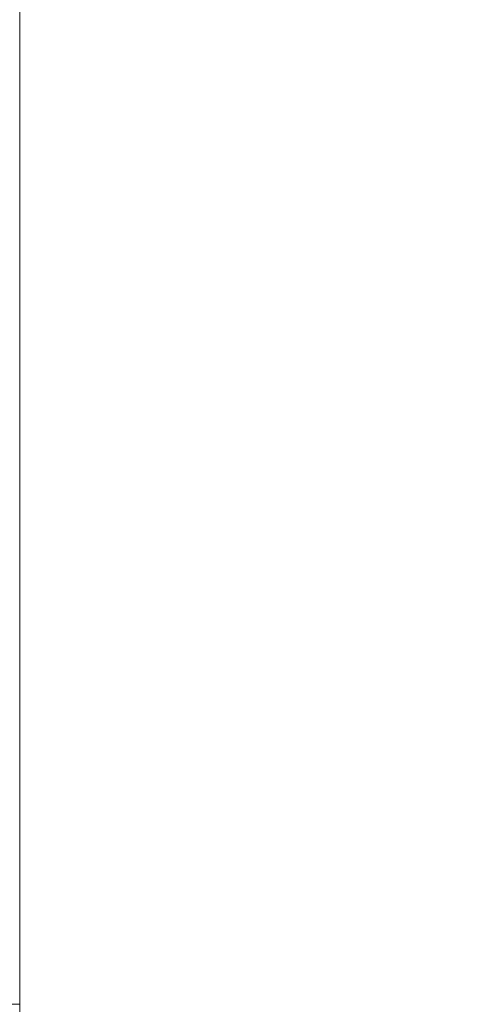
# Model space of a CAD drawing. Header units: centimetres. Extents: x -26 to 27.3, y 37.2 to 39.
# Tile 145 of 256: x -7.9597 to -7.8685, y 37.7001 to 37.9001. Entities that reach past the tile are written whole.
import ezdxf

# ---------------------------------------------------------------- set-up
doc = ezdxf.new("R2010")
doc.units = ezdxf.units.CM
doc.header["$LTSCALE"] = 2.54
doc.layers.add('Lucido design-1', color=7, linetype='Continuous')

# ---------------------------------------------------------------- blocks, each defined once
blk = doc.blocks.new('Gruppo-6-1')
at = {"color": 7, "linetype": 'Continuous', "lineweight": 9}
for points in [[(-25.85973, 38.90011, -349.28267), (-25.85973, 37.30011, -349.28267), (27.24027, 37.30011, -349.28267), (27.24027, 38.90011, -349.28267)], [(-25.85973, 38.90011, -373.24943), (-25.85973, 37.30011, -373.24943), (27.24027, 37.30011, -373.24943), (27.24027, 38.90011, -373.24943)]]:
    blk.add_3dface(points, dxfattribs=at)
for points, invisible_edges in [([(-7.95973, 37.70011, -349.68267), (-7.95973, 38.90011, -349.68267), (9.34027, 38.90011, -349.68267), (9.24027, 37.60011, -349.68267)], 12), ([(-7.95973, 38.90011, -373.64943), (9.34027, 38.90011, -373.64943), (9.24027, 37.60011, -373.64943), (-7.85973, 37.60011, -373.64943)], 10), ([(-7.95973, 37.70011, -373.64943), (-7.95973, 38.90011, -373.64943), (-7.85973, 37.60011, -373.64943)], 10), ([(-7.96356, 37.6957, -349.68274), (-7.96366, 37.70011, -349.68274), (-7.95973, 37.70011, -349.68267), (-7.95964, 37.69587, -349.68267)], 9), ([(-7.96356, 37.6957, -373.64951), (-7.96366, 37.70011, -373.64951), (-7.95973, 37.70011, -373.64943), (-7.95964, 37.69587, -373.64943)], 9), ([(-7.95973, 37.70011, -349.68267), (9.24027, 37.60011, -349.68267), (-7.85973, 37.60011, -349.68267)], 9), ([(-7.95937, 37.69163, -349.68267), (-7.95964, 37.69587, -349.68267), (-7.95973, 37.70011, -349.68267), (-7.85973, 37.60011, -349.68267)], 12), ([(-7.95937, 37.69163, -373.64943), (-7.95964, 37.69587, -373.64943), (-7.95973, 37.70011, -373.64943), (-7.85973, 37.60011, -373.64943)], 12)]:
    blk.add_3dface(points, dxfattribs=dict(at, invisible_edges=invisible_edges))

msp = doc.modelspace()

# ---------------------------------------------------------------- block references
at = {"layer": 'Lucido design-1', "color": 7}
msp.add_blockref('Gruppo-6-1', (0, 0), dxfattribs=at)

doc.saveas('drawing.dxf')
